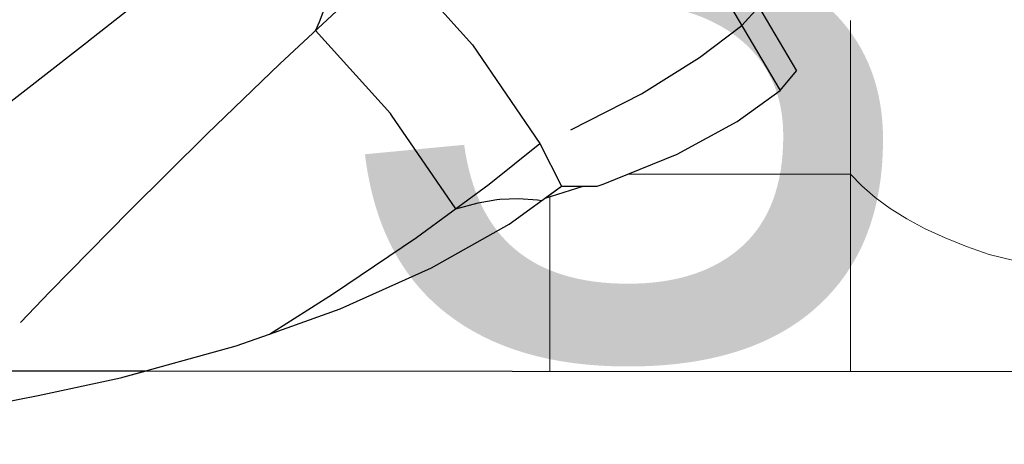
# Model space of a CAD drawing. Header units: millimetres. Extents: x -36478 to 31050, y -14815 to 11827.
# Tile 51 of 256: x -19126 to -18969, y 7079 to 7147. Entities that reach past the tile are written whole.
import ezdxf

# ---------------------------------------------------------------- set-up
doc = ezdxf.new("R2010")
doc.units = ezdxf.units.MM
doc.header["$MEASUREMENT"] = 0
doc.linetypes.add('Wipeout_Contour', pattern=[1000, 0, -1000])
for name, color, linetype in [('Kóty - SP', 7, 'Continuous'), ('Nové_Konstrukce - krov', 7, 'Continuous'), ('Nové_Konstrukce - střechy a skořepiny', 7, 'Continuous'), ('Nové_Výplně - Povrchové', 7, 'Continuous')]:
    doc.layers.add(name, color=color, linetype=linetype)
doc.styles.add('GENEROVANÝ_STYL_2', font='txt')

# ---------------------------------------------------------------- blocks, each defined once
blk = doc.blocks.new('*X13')
at = {"layer": 'Nové_Výplně - Povrchové', "color": 21, "linetype": 'Continuous', "lineweight": 20, "true_color": 0xffaaaa}
for p, q in [((-19041.72, 7146.73), (-19041.72, 7090.73)), ((-18993.69, 7146.73), (-18993.69, 7090.69)), ((-19048.39, 7116.51), (-19041.72, 7122.2)), ((-19017.71, 7122.2), (-19041.72, 7122.2)), ((-18993.69, 7122.2), (-19017.71, 7122.2)), ((-18993.69, 7122.2), (-18991.86, 7120.3)), ((-18991.86, 7120.3), (-18989.74, 7118.47)), ((-18989.74, 7118.47), (-18987.34, 7116.72)), ((-19057.7, 7111.64), (-19048.39, 7116.51)), ((-18987.34, 7116.72), (-18984.65, 7115.05)), ((-18984.65, 7115.05), (-18981.71, 7113.47)), ((-18981.71, 7113.47), (-18978.53, 7111.99)), ((-19069.18, 7107.85), (-19057.7, 7111.64)), ((-18978.53, 7111.99), (-18975.12, 7110.62)), ((-18975.12, 7110.62), (-18971.5, 7109.37)), ((-19136.5, 7109.37), (-19124.05, 7106.27)), ((-19082.24, 7105.32), (-19069.18, 7107.85)), ((-18971.5, 7109.37), (-18959.05, 7106.27)), ((-19124.05, 7106.27), (-19110.39, 7104.51)), ((-19096.21, 7104.19), (-19082.24, 7105.32)), ((-19110.39, 7104.51), (-19096.21, 7104.19))]:
    blk.add_line(p, q, dxfattribs=at)
blk = doc.blocks.new('výplň_6_1', base_point=(0, 0))
at = {"layer": 'Nové_Výplně - Povrchové', "color": 21, "linetype": 'Continuous', "lineweight": 20, "true_color": 0xffaaaa}
blk.add_blockref('*X13', (0, 0), dxfattribs=at)
blk = doc.blocks.new('Kóta_23_1', base_point=(-18126.27, 6830))
at = {"layer": 'Kóty - SP', "color": 7, "lineweight": 13, "insert": (-19077.9, 7070), "char_height": 125, "attachment_point": 7, "style": 'GENEROVANÝ_STYL_2'}
blk.add_mtext('\\A1;{\\pql;\\fArial|b0|i0|c0|p38;3.NP =+6,830}', dxfattribs=at)

msp = doc.modelspace()

# ---------------------------------------------------------------- block references
at = {"layer": 'Nové_Výplně - Povrchové', "color": 21, "linetype": 'Continuous', "lineweight": 20, "true_color": 0xffaaaa}
msp.add_blockref('výplň_6_1', (0, 0), dxfattribs=at)

# ---------------------------------------------------------------- next in the draw order: wipeouts: each hides what was drawn before it
at = {"color": 254, "linetype": 'Wipeout_Contour', "lineweight": 0, "ltscale": 60981.628504}
msp.add_wipeout([(-19039.85, 7120.27), (-19042.45, 7118.37), (-19036.36, 7120.27)], dxfattribs=at).dxf.layer = 'Nové_Výplně - Povrchové'
at = {"color": 254, "linetype": 'Wipeout_Contour', "lineweight": 0, "ltscale": 136803.920709}
msp.add_wipeout([(-9642.41, 7084.05), (-19182.71, 7090.83), (-19149.9, 6991.9), (-9928.07, 6985.35), (-9930.83, 6995.61), (-9618.44, 6995.61), (-9618.44, 7042.98), (-9666.99, 7042.51), (-9663.93, 7049.22), (-9668.84, 7065.78)], dxfattribs=at).dxf.layer = 'Nové_Výplně - Povrchové'

# ---------------------------------------------------------------- next in the draw order: wipeouts: each hides what was drawn before it
at = {"color": 254, "linetype": 'Wipeout_Contour', "lineweight": 0, "ltscale": 101986.569157}
msp.add_wipeout([(-19123.46, 7086.85), (-19113.62, 7094.53), (-19121.87, 7103.68), (-19134.47, 7090.39), (-19130.09, 7085.54)], dxfattribs=at).dxf.layer = 'Nové_Výplně - Povrchové'

# ---------------------------------------------------------------- next in the draw order: wipeouts: each hides what was drawn before it
at = {"color": 254, "linetype": 'Wipeout_Contour', "lineweight": 0, "ltscale": 61165.354807}
msp.add_wipeout([(-19110.29, 7089.67), (-19113.62, 7094.53), (-19123.46, 7086.85)], dxfattribs=at).dxf.layer = 'Nové_Výplně - Povrchové'

# ---------------------------------------------------------------- next in the draw order: linework, layer by layer
at = {"layer": 'Nové_Konstrukce - krov', "color": 1, "linetype": 'Continuous', "lineweight": 25}
msp.add_line((-19130.09, 7085.54), (-19123.46, 7086.85), dxfattribs=at)

# ---------------------------------------------------------------- next in the draw order: wipeouts: each hides what was drawn before it
at = {"color": 254, "linetype": 'Wipeout_Contour', "lineweight": 0, "ltscale": 81629.584619}
msp.add_wipeout([(-19141.72, 7096.53), (-19134.47, 7090.39), (-19121.87, 7103.68), (-19131.19, 7111.57)], dxfattribs=at).dxf.layer = 'Nové_Výplně - Povrchové'
at = {"color": 254, "linetype": 'Wipeout_Contour', "lineweight": 0, "ltscale": 81516.337912}
msp.add_wipeout([(-19091.84, 7094.77), (-19099.37, 7105.77), (-19113.62, 7094.53), (-19110.29, 7089.67)], dxfattribs=at).dxf.layer = 'Nové_Výplně - Povrchové'

# ---------------------------------------------------------------- next in the draw order: linework, layer by layer
at = {"layer": 'Nové_Konstrukce - krov', "color": 1, "linetype": 'Continuous', "lineweight": 25}
msp.add_line((-19123.46, 7086.85), (-19110.29, 7089.67), dxfattribs=at)
at = {"layer": 'Nové_Konstrukce - střechy a skořepiny', "color": 1, "linetype": 'Continuous', "lineweight": 25}
msp.add_line((-19182.71, 7090.83), (-9642.41, 7084.05), dxfattribs=at)

# ---------------------------------------------------------------- next in the draw order: wipeouts: each hides what was drawn before it
at = {"color": 254, "linetype": 'Wipeout_Contour', "lineweight": 0, "ltscale": 101834.055664}
msp.add_wipeout([(-19086.49, 7096.63), (-19076.41, 7103.02), (-19085.75, 7116.66), (-19099.37, 7105.77), (-19091.84, 7094.77)], dxfattribs=at).dxf.layer = 'Nové_Výplně - Povrchové'

# ---------------------------------------------------------------- next in the draw order: wipeouts: each hides what was drawn before it
at = {"color": 254, "linetype": 'Wipeout_Contour', "lineweight": 0, "ltscale": 81556.203329}
msp.add_wipeout([(-19121.87, 7103.68), (-19113.62, 7094.53), (-19099.37, 7105.77), (-19109.21, 7116.67)], dxfattribs=at).dxf.layer = 'Nové_Výplně - Povrchové'
at = {"color": 254, "linetype": 'Wipeout_Contour', "lineweight": 0, "ltscale": 61073.392061}
msp.add_wipeout([(-19075.23, 7100.68), (-19076.41, 7103.02), (-19086.49, 7096.63)], dxfattribs=at).dxf.layer = 'Nové_Výplně - Povrchové'

# ---------------------------------------------------------------- next in the draw order: linework, layer by layer
at = {"layer": 'Nové_Konstrukce - krov', "color": 1, "linetype": 'Continuous', "lineweight": 25}
for p, q in [((-19091.84, 7094.77), (-19086.49, 7096.63)), ((-19110.29, 7089.67), (-19091.84, 7094.77))]:
    msp.add_line(p, q, dxfattribs=at)

# ---------------------------------------------------------------- next in the draw order: wipeouts: each hides what was drawn before it
at = {"color": 254, "linetype": 'Wipeout_Contour', "lineweight": 0, "ltscale": 81656.127438}
msp.add_wipeout([(-19141.28, 7117.98), (-19131.19, 7111.57), (-19120.31, 7126.09), (-19132.35, 7133.72)], dxfattribs=at).dxf.layer = 'Nové_Výplně - Povrchové'
at = {"color": 254, "linetype": 'Wipeout_Contour', "lineweight": 0, "ltscale": 81523.239784}
msp.add_wipeout([(-19109.21, 7116.67), (-19099.37, 7105.77), (-19085.75, 7116.66), (-19096.87, 7128.99)], dxfattribs=at).dxf.layer = 'Nové_Výplně - Povrchové'
at = {"color": 254, "linetype": 'Wipeout_Contour', "lineweight": 0, "ltscale": 81398.76537}
msp.add_wipeout([(-19060.6, 7107.22), (-19063.03, 7112.07), (-19076.41, 7103.02), (-19075.23, 7100.68)], dxfattribs=at).dxf.layer = 'Nové_Výplně - Povrchové'

# ---------------------------------------------------------------- next in the draw order: linework, layer by layer
at = {"layer": 'Nové_Konstrukce - krov', "color": 1, "linetype": 'Continuous', "lineweight": 25}
msp.add_line((-19086.49, 7096.63), (-19075.23, 7100.68), dxfattribs=at)

# ---------------------------------------------------------------- next in the draw order: wipeouts: each hides what was drawn before it
at = {"color": 254, "linetype": 'Wipeout_Contour', "lineweight": 0, "ltscale": 81605.316812}
msp.add_wipeout([(-19131.19, 7111.57), (-19121.87, 7103.68), (-19109.21, 7116.67), (-19120.31, 7126.09)], dxfattribs=at).dxf.layer = 'Nové_Výplně - Povrchové'
at = {"color": 254, "linetype": 'Wipeout_Contour', "lineweight": 0, "ltscale": 81360.889533}
msp.add_wipeout([(-19048.18, 7114.18), (-19051.39, 7120.57), (-19063.03, 7112.07), (-19060.6, 7107.22)], dxfattribs=at).dxf.layer = 'Nové_Výplně - Povrchové'

# ---------------------------------------------------------------- next in the draw order: linework, layer by layer
at = {"layer": 'Nové_Konstrukce - krov', "color": 1, "linetype": 'Continuous', "lineweight": 25}
msp.add_line((-19126.3, 7098.47), (-19121.6, 7103.38), dxfattribs=at)

# ---------------------------------------------------------------- next in the draw order: wipeouts: each hides what was drawn before it
at = {"color": 254, "linetype": 'Wipeout_Contour', "lineweight": 0, "ltscale": 81580.158271}
msp.add_wipeout([(-19120.31, 7126.09), (-19109.21, 7116.67), (-19096.87, 7128.99), (-19109.43, 7139.63)], dxfattribs=at).dxf.layer = 'Nové_Výplně - Povrchové'
at = {"color": 254, "linetype": 'Wipeout_Contour', "lineweight": 0, "ltscale": 81432.960949}
msp.add_wipeout([(-19085.75, 7116.66), (-19076.41, 7103.02), (-19063.03, 7112.07), (-19073.17, 7126.87)], dxfattribs=at).dxf.layer = 'Nové_Výplně - Povrchové'
at = {"color": 254, "linetype": 'Wipeout_Contour', "lineweight": 0, "ltscale": 81332.842101}
msp.add_wipeout([(-19039.85, 7120.27), (-19043.28, 7127.1), (-19051.39, 7120.57), (-19048.18, 7114.18)], dxfattribs=at).dxf.layer = 'Nové_Výplně - Povrchové'

# ---------------------------------------------------------------- next in the draw order: linework, layer by layer
at = {"layer": 'Nové_Konstrukce - krov', "color": 1, "linetype": 'Continuous', "lineweight": 25}
for p, q in [((-19050.15, 7118.11), (-19049.7, 7118.17)), ((-19049.7, 7118.17), (-19046.7, 7118.28)), ((-19046.7, 7118.28), (-19043.7, 7118.1)), ((-19043.7, 7118.1), (-19042.97, 7117.99)), ((-19121.6, 7103.38), (-19108.89, 7116.32)), ((-19075.23, 7100.68), (-19060.6, 7107.22)), ((-19086.49, 7096.63), (-19076.41, 7103.02))]:
    msp.add_line(p, q, dxfattribs=at)

# ---------------------------------------------------------------- next in the draw order: wipeouts: each hides what was drawn before it
at = {"color": 254, "linetype": 'Wipeout_Contour', "lineweight": 0, "ltscale": 81639.037593}
msp.add_wipeout([(-19132.35, 7133.72), (-19120.31, 7126.09), (-19109.43, 7139.63), (-19123.03, 7148.26)], dxfattribs=at).dxf.layer = 'Nové_Výplně - Povrchové'
at = {"color": 254, "linetype": 'Wipeout_Contour', "lineweight": 0, "ltscale": 121983.04319}
msp.add_wipeout([(-19034.13, 7120.27), (-19033.19, 7120.57), (-19043.46, 7137.96), (-19048.66, 7134.96), (-19043.28, 7127.1), (-19039.85, 7120.27)], dxfattribs=at).dxf.layer = 'Nové_Výplně - Povrchové'
at = {"color": 254, "linetype": 'Wipeout_Contour', "lineweight": 0, "ltscale": 81400.232046}
msp.add_wipeout([(-19073.17, 7126.87), (-19063.03, 7112.07), (-19051.39, 7120.57), (-19062.02, 7136.08)], dxfattribs=at).dxf.layer = 'Nové_Výplně - Povrchové'

# ---------------------------------------------------------------- next in the draw order: linework, layer by layer
at = {"layer": 'Nové_Konstrukce - krov', "color": 1, "linetype": 'Continuous', "lineweight": 25}
for p, q in [((-19056.75, 7116.66), (-19053.18, 7117.58)), ((-19053.18, 7117.58), (-19050.15, 7118.11)), ((-19060.6, 7107.22), (-19048.18, 7114.18)), ((-19076.41, 7103.02), (-19063.03, 7112.07))]:
    msp.add_line(p, q, dxfattribs=at)

# ---------------------------------------------------------------- next in the draw order: wipeouts: each hides what was drawn before it
at = {"color": 254, "linetype": 'Wipeout_Contour', "lineweight": 0, "ltscale": 81698.083451}
msp.add_wipeout([(-19144.95, 7139.35), (-19132.35, 7133.72), (-19123.03, 7148.26), (-19137.27, 7154.62)], dxfattribs=at).dxf.layer = 'Nové_Výplně - Povrchové'
at = {"color": 254, "linetype": 'Wipeout_Contour', "lineweight": 0, "ltscale": 101716.013193}
msp.add_wipeout([(-19062.02, 7136.08), (-19051.39, 7120.57), (-19043.28, 7127.1), (-19048.66, 7134.96), (-19054.05, 7142.82)], dxfattribs=at).dxf.layer = 'Nové_Výplně - Povrchové'
at = {"color": 254, "linetype": 'Wipeout_Contour', "lineweight": 0, "ltscale": 81491.871466}
msp.add_wipeout([(-19096.87, 7128.99), (-19085.75, 7116.66), (-19073.17, 7126.87), (-19085.24, 7140.25)], dxfattribs=at).dxf.layer = 'Nové_Výplně - Povrchové'

# ---------------------------------------------------------------- next in the draw order: linework, layer by layer
at = {"layer": 'Nové_Konstrukce - krov', "color": 1, "linetype": 'Continuous', "lineweight": 25}
msp.add_line((-19063.03, 7112.07), (-19051.39, 7120.57), dxfattribs=at)

# ---------------------------------------------------------------- next in the draw order: wipeouts: each hides what was drawn before it
at = {"color": 254, "linetype": 'Wipeout_Contour', "lineweight": 0, "ltscale": 101739.067265}
msp.add_wipeout([(-19048.66, 7134.96), (-19043.46, 7137.96), (-19056.1, 7153.99), (-19060.45, 7149.92), (-19054.05, 7142.82)], dxfattribs=at).dxf.layer = 'Nové_Výplně - Povrchové'
at = {"color": 254, "linetype": 'Wipeout_Contour', "lineweight": 0, "ltscale": 81463.043822}
msp.add_wipeout([(-19085.24, 7140.25), (-19073.17, 7126.87), (-19062.02, 7136.08), (-19074.66, 7150.1)], dxfattribs=at).dxf.layer = 'Nové_Výplně - Povrchové'

# ---------------------------------------------------------------- next in the draw order: linework, layer by layer
at = {"layer": 'Nové_Konstrukce - krov', "color": 1, "linetype": 'Continuous', "lineweight": 25}
for p, q in [((-19066.98, 7131.59), (-19067.15, 7131.84)), ((-19056.75, 7116.66), (-19066.98, 7131.59))]:
    msp.add_line(p, q, dxfattribs=at)

# ---------------------------------------------------------------- next in the draw order: wipeouts: each hides what was drawn before it
at = {"color": 254, "linetype": 'Wipeout_Contour', "lineweight": 0, "ltscale": 101797.012024}
msp.add_wipeout([(-19074.66, 7150.1), (-19062.02, 7136.08), (-19054.05, 7142.82), (-19060.45, 7149.92), (-19066.86, 7157.02)], dxfattribs=at).dxf.layer = 'Nové_Výplně - Povrchové'
at = {"color": 254, "linetype": 'Wipeout_Contour', "lineweight": 0, "ltscale": 81554.868231}
msp.add_wipeout([(-19109.43, 7139.63), (-19096.87, 7128.99), (-19085.24, 7140.25), (-19098.86, 7151.79)], dxfattribs=at).dxf.layer = 'Nové_Výplně - Povrchové'
at = {"color": 254, "linetype": 'Wipeout_Contour', "lineweight": 0, "ltscale": 81300.430555}
msp.add_wipeout([(-19043.46, 7137.96), (-19033.19, 7120.57), (-19021.34, 7125.35), (-19032.76, 7144.7)], dxfattribs=at).dxf.layer = 'Nové_Výplně - Povrchové'

# ---------------------------------------------------------------- next in the draw order: linework, layer by layer
at = {"layer": 'Nové_Konstrukce - krov', "color": 1, "linetype": 'Continuous', "lineweight": 25}
for p, q in [((-19048.66, 7134.96), (-19043.28, 7127.1)), ((-19108.89, 7116.32), (-19096.51, 7128.59)), ((-19051.39, 7120.57), (-19043.28, 7127.1)), ((-19043.28, 7127.1), (-19039.85, 7120.27)), ((-19034.13, 7120.27), (-19033.19, 7120.57)), ((-19048.18, 7114.18), (-19039.85, 7120.27)), ((-19042.45, 7118.37), (-19036.36, 7120.27)), ((-19039.85, 7120.27), (-19034.13, 7120.27))]:
    msp.add_line(p, q, dxfattribs=at)

# ---------------------------------------------------------------- next in the draw order: wipeouts: each hides what was drawn before it
at = {"color": 254, "linetype": 'Wipeout_Contour', "lineweight": 0, "ltscale": 81530.205492}
msp.add_wipeout([(-19098.86, 7151.79), (-19085.24, 7140.25), (-19074.66, 7150.1), (-19088.93, 7162.2)], dxfattribs=at).dxf.layer = 'Nové_Výplně - Povrchové'
at = {"color": 254, "linetype": 'Wipeout_Contour', "lineweight": 0, "ltscale": 81270.093699}
msp.add_wipeout([(-19032.76, 7144.7), (-19021.34, 7125.35), (-19011.75, 7130.59), (-19023.81, 7151.02)], dxfattribs=at).dxf.layer = 'Nové_Výplně - Povrchové'

# ---------------------------------------------------------------- next in the draw order: linework, layer by layer
at = {"layer": 'Nové_Konstrukce - krov', "color": 1, "linetype": 'Continuous', "lineweight": 25}
for p, q in [((-19076.56, 7151.72), (-19078.57, 7146.46)), ((-19084.85, 7139.81), (-19074.25, 7149.64)), ((-19078.57, 7146.46), (-19079.13, 7145.11)), ((-19067.15, 7131.84), (-19079.13, 7145.11)), ((-19096.51, 7128.59), (-19084.85, 7139.81)), ((-19038.33, 7129.26), (-19027.05, 7135.03)), ((-19033.19, 7120.57), (-19021.34, 7125.35))]:
    msp.add_line(p, q, dxfattribs=at)

# ---------------------------------------------------------------- next in the draw order: wipeouts: each hides what was drawn before it
at = {"color": 254, "linetype": 'Wipeout_Contour', "lineweight": 0, "ltscale": 81370.514425}
msp.add_wipeout([(-19056.1, 7153.99), (-19043.46, 7137.96), (-19032.76, 7144.7), (-19046.81, 7162.52)], dxfattribs=at).dxf.layer = 'Nové_Výplně - Povrchové'
at = {"color": 254, "linetype": 'Wipeout_Contour', "lineweight": 0, "ltscale": 81620.028345}
msp.add_wipeout([(-19123.03, 7148.26), (-19109.43, 7139.63), (-19098.86, 7151.79), (-19113.62, 7161.16)], dxfattribs=at).dxf.layer = 'Nové_Výplně - Povrchové'
at = {"color": 254, "linetype": 'Wipeout_Contour', "lineweight": 0, "ltscale": 81247.785769}
msp.add_wipeout([(-19023.81, 7151.02), (-19011.75, 7130.59), (-19004.9, 7135.52), (-19017.17, 7156.29)], dxfattribs=at).dxf.layer = 'Nové_Výplně - Povrchové'

# ---------------------------------------------------------------- next in the draw order: linework, layer by layer
at = {"layer": 'Nové_Konstrukce - krov', "color": 1, "linetype": 'Continuous', "lineweight": 25}
for p, q in [((-19060.45, 7149.92), (-19054.05, 7142.82)), ((-19054.05, 7142.82), (-19048.66, 7134.96)), ((-19021.34, 7125.35), (-19011.75, 7130.59))]:
    msp.add_line(p, q, dxfattribs=at)

# ---------------------------------------------------------------- next in the draw order: wipeouts: each hides what was drawn before it
at = {"color": 254, "linetype": 'Wipeout_Contour', "lineweight": 0, "ltscale": 81345.985809}
msp.add_wipeout([(-19046.81, 7162.52), (-19032.76, 7144.7), (-19023.81, 7151.02), (-19038.65, 7169.84)], dxfattribs=at).dxf.layer = 'Nové_Výplně - Povrchové'
at = {"color": 254, "linetype": 'Wipeout_Contour', "lineweight": 0, "ltscale": 81235.773018}
msp.add_wipeout([(-19017.17, 7156.29), (-19004.9, 7135.52), (-19002.27, 7138.67), (-19014.35, 7159.11)], dxfattribs=at).dxf.layer = 'Nové_Výplně - Povrchové'

# ---------------------------------------------------------------- next in the draw order: linework, layer by layer
at = {"layer": 'Nové_Konstrukce - krov', "color": 1, "linetype": 'Continuous', "lineweight": 25}
for p, q in [((-19014.35, 7159.11), (-19002.27, 7138.67)), ((-19017.17, 7156.29), (-19004.9, 7135.52)), ((-19011.04, 7145.9), (-19008.31, 7148.89)), ((-19017.78, 7140.81), (-19011.04, 7145.9)), ((-19027.05, 7135.03), (-19017.78, 7140.81)), ((-19004.9, 7135.52), (-19002.27, 7138.67)), ((-19011.75, 7130.59), (-19004.9, 7135.52))]:
    msp.add_line(p, q, dxfattribs=at)
at = {"layer": 'Nové_Konstrukce - střechy a skořepiny', "color": 1, "linetype": 'Continuous', "lineweight": 25}
msp.add_line((-14406.18, 10825.99), (-19182.71, 7090.83), dxfattribs=at)

# ---------------------------------------------------------------- next in the draw order: block references
at = {"layer": 'Kóty - SP', "color": 7, "linetype": 'Continuous', "lineweight": 20}
msp.add_blockref('Kóta_23_1', (-18126.27, 6830), dxfattribs=at)

doc.saveas('drawing.dxf')
